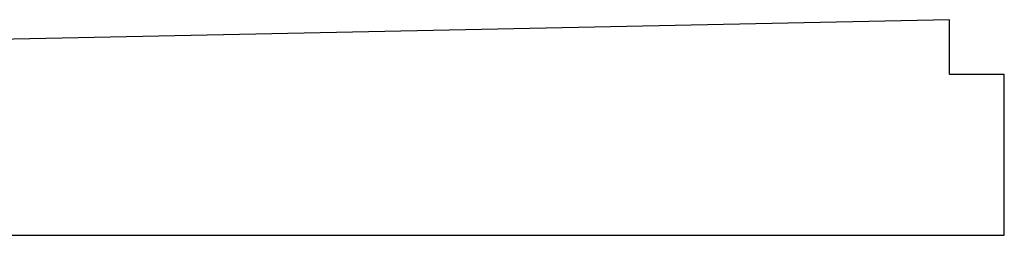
# Model space of a CAD drawing. Header units: millimetres. Extents: x -6858 to 6858, y -375 to 4365.
# Tile 97 of 97: x 3429 to 6858, y -375 to 375. Entities that reach past the tile are written whole.
import ezdxf

# ---------------------------------------------------------------- set-up
doc = ezdxf.new("R2010")
doc.units = ezdxf.units.MM
doc.header["$LTSCALE"] = 15

msp = doc.modelspace()

# ---------------------------------------------------------------- linework, layer by layer
for p, q in [((6667.5, 375), (-4114.5, 150.11)), ((6667.5, 184.5), (6667.5, 375)), ((6858, 184.5), (6667.5, 184.5)), ((6858, -375), (6858, 184.5)), ((-3514.5, -375), (6858, -375))]:
    msp.add_line(p, q)

doc.saveas('drawing.dxf')
